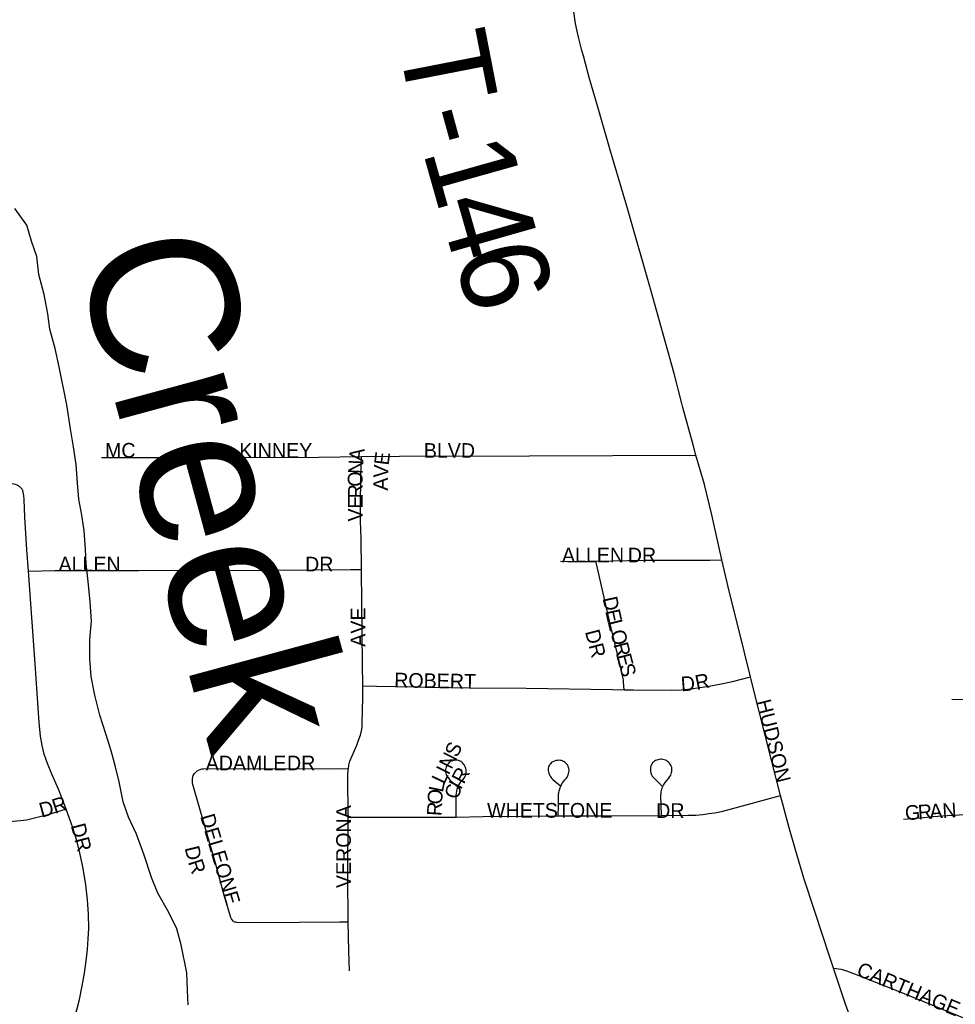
# Model space of a CAD drawing. Header units: feet. Extents: x 2113747 to 2516209, y 960708 to 1356798.
# Tile 71 of 206: x 2279089 to 2282279, y 1154290 to 1157646. Entities that reach past the tile are written whole.
import ezdxf

# ---------------------------------------------------------------- set-up
doc = ezdxf.new("R2010")
doc.units = ezdxf.units.FT
doc.header["$LTSCALE"] = 50
doc.header["$MEASUREMENT"] = 0
for name, color, linetype in [('0_Xref', 7, 'Continuous'), ('GM_X_City_Street', 251, 'Continuous'), ('GM_X_City_Street_Text', 251, 'Continuous'), ('GM_X_Minor_River', 5, 'Continuous'), ('GM_X_Minor_River_Text', 5, 'Continuous'), ('GM_X_Township_Road', 4, 'Continuous'), ('GM_X_Township_Road_Text', 4, 'Continuous')]:
    doc.layers.add(name, color=color, linetype=linetype)
doc.styles.add('Styledgn030', font='dgn030.shx')
doc.styles.add('Styledgn031', font='dgn031.shx')

# ---------------------------------------------------------------- blocks, each defined once
blk = doc.blocks.new('POR')
at = {"layer": 'GM_X_City_Street', "flags": 128}
for points in [[(2281394.6, 1156162), (2281385.5, 1156197), (2281350.1, 1156324.7), (2281346.8, 1156337.7)], [(2279368.5, 1156153.3), (2279833.3, 1156154.2), (2280107.5, 1156155.5), (2280255, 1156156.9)], [(2280251.5, 1155936.9), (2280251, 1155992.5), (2280252.1, 1156084.9), (2280253, 1156123.9), (2280255, 1156156.9)], [(2280255, 1156156.9), (2280384.6, 1156158.2), (2280827.5, 1156159.8), (2281394.6, 1156162)], [(2281483.2, 1155805.3), (2281448.4, 1155957.8), (2281423.5, 1156061.5), (2281394.6, 1156162)], [(2279119, 1155766.2), (2279113.6, 1155839), (2279107.2, 1155950.6), (2279104.3, 1156010.5), (2279103.2, 1156023.8), (2279102.7, 1156030.1), (2279101.5, 1156035.9), (2279099.7, 1156041.2), (2279097.5, 1156045.6), (2279094.9, 1156049.3), (2279091.4, 1156053), (2279088.4, 1156055.4), (2279084.5, 1156057.7), (2279080.2, 1156059.9), (2279074.7, 1156061.7), (2279069.8, 1156063), (2279063.7, 1156063.6), (2279054.8, 1156063.5), (2278765.7, 1156042.8), (2278740.3, 1156042.1), (2278715.8, 1156041.4)], [(2279247.7, 1154955.4), (2279181.6, 1154934.7), (2279149.2, 1154926), (2279112.1, 1154917.6), (2279091.9, 1154914.6), (2279067.4, 1154912.7), (2278875.3, 1154901.9), (2278863.2, 1154901.3), (2278856.2, 1154901.1), (2278851.1, 1154901.4), (2278845.1, 1154902.6), (2278840.2, 1154904.3), (2278835.4, 1154906.3), (2278830.2, 1154910), (2278826, 1154914.1), (2278823.1, 1154918.1), (2278820.6, 1154923.2), (2278818.8, 1154928.5), (2278812.3, 1154959.7), (2278786.8, 1155083.4), (2278779, 1155174.9), (2278772.4, 1155291.6), (2278723.6, 1155955.2), (2278715.8, 1156041.4)], [(2280254.1, 1155771.7), (2280252.9, 1155877.2), (2280251.5, 1155936.9)], [(2281053.9, 1155800.6), (2281216.6, 1155804.2), (2281442.2, 1155804.1), (2281483.2, 1155805.3)], [(2281580.2, 1155406.1), (2281537.3, 1155581.5), (2281508.3, 1155697.7), (2281483.2, 1155805.3)], [(2279119, 1155766.2), (2279209.2, 1155768.2), (2279494.2, 1155768), (2279956.8, 1155770.1), (2280216.5, 1155771.5), (2280254.1, 1155771.7)], [(2280259.2, 1155375.7), (2280257.5, 1155451), (2280255.3, 1155655.8), (2280254.1, 1155771.7)], [(2280933.4, 1155800.1), (2280956.4, 1155799.5), (2281024.8, 1155799.5), (2281053.9, 1155800.6)], [(2281150.4, 1155361.9), (2281148.2, 1155387.8), (2281147.3, 1155396), (2281145.6, 1155404.5), (2281136.9, 1155441.4), (2281101.4, 1155591.4), (2281058.6, 1155776.4), (2281053.9, 1155800.6)], [(2279247.7, 1154955.4), (2279221.4, 1155023.3), (2279199, 1155074.3), (2279183.6, 1155110.8), (2279173.1, 1155142.4), (2279165.9, 1155171.4), (2279160.7, 1155204.2), (2279156.2, 1155250.2), (2279142.5, 1155450.6), (2279119, 1155766.2)], [(2281150.4, 1155361.9), (2281181.5, 1155361.5), (2281311.8, 1155360.2), (2281345.1, 1155361.3), (2281377.4, 1155364.9), (2281407.5, 1155369.1), (2281440, 1155374.6), (2281480.3, 1155382.4), (2281518.8, 1155390.4), (2281580.2, 1155406.1)], [(2281683.4, 1155001.4), (2281652.1, 1155121.5), (2281589.2, 1155368), (2281580.2, 1155406.1)], [(2280209.7, 1155092.4), (2280211.6, 1155105.1), (2280214.6, 1155118.2), (2280238.5, 1155173), (2280242.4, 1155183.4), (2280247.1, 1155195.3), (2280251, 1155207.3), (2280254.4, 1155221.9), (2280256.6, 1155233.9), (2280257.3, 1155247.9), (2280258.6, 1155335.4), (2280259.2, 1155375.7)], [(2280259.2, 1155375.7), (2280305.2, 1155374.7), (2280621, 1155368.7), (2280816.2, 1155367.1), (2281109.8, 1155362.8), (2281150.4, 1155361.9)], [(2282266.5, 1155330), (2282502.1, 1155328.1), (2282985.3, 1155330.5), (2283262.8, 1155334.8), (2283294.5, 1155335.6), (2283313.3, 1155335.8), (2283327.5, 1155335.1), (2283340.9, 1155333.4), (2283350.4, 1155331.2), (2283359.7, 1155328.5), (2283384.3, 1155319.7), (2283571.5, 1155243.8), (2283606.5, 1155229.6)], [(2280577.1, 1154928.1), (2280577, 1154950.4), (2280576.7, 1154982.5), (2280577.7, 1155002.5), (2280580.6, 1155022.7), (2280584.1, 1155032.7), (2280589.6, 1155042), (2280593.5, 1155047.5), (2280596.8, 1155051.6), (2280600.9, 1155055.7), (2280603.9, 1155059.8), (2280606.4, 1155063.7), (2280608.2, 1155067.5), (2280609.8, 1155071.7), (2280610.6, 1155075.8), (2280611.4, 1155080), (2280611.3, 1155084.4), (2280611, 1155088.9), (2280610.1, 1155093.1), (2280609.1, 1155097.1), (2280607.2, 1155101.3), (2280605.2, 1155105.1), (2280602.5, 1155108.6), (2280599.5, 1155112.2), (2280596.3, 1155114.7), (2280592.7, 1155117.5), (2280589, 1155119.3), (2280584.9, 1155120.9), (2280581, 1155121.6), (2280576.6, 1155121.8), (2280572.5, 1155121.8), (2280568, 1155121), (2280564.3, 1155119.8), (2280560.4, 1155118.2), (2280557.2, 1155116.1), (2280553.1, 1155113.4), (2280550, 1155109.8), (2280547.4, 1155106.8), (2280545.1, 1155102.8), (2280543, 1155099), (2280541.8, 1155094.7), (2280540.7, 1155090.5), (2280540.6, 1155086.2), (2280540.7, 1155081.8), (2280541.5, 1155077.9), (2280543, 1155073.6), (2280544.7, 1155070.1), (2280546.9, 1155065.8), (2280549.5, 1155062.6), (2280551.9, 1155059.2), (2280554.6, 1155056.2), (2280560.4, 1155050.4), (2280582.8, 1155031.3)], [(2280925.2, 1154931.7), (2280925.7, 1154968.7), (2280926.1, 1155000), (2280926.5, 1155005.2), (2280927.3, 1155010.5), (2280928.5, 1155017.8), (2280930.2, 1155024.1), (2280935.4, 1155037), (2280940, 1155044.3), (2280943.9, 1155049.9), (2280947.8, 1155054.7), (2280952.9, 1155061.1), (2280955.2, 1155064.5), (2280957.6, 1155068.6), (2280959.3, 1155072.3), (2280960.7, 1155076.6), (2280961.7, 1155080.8), (2280962, 1155085), (2280962.2, 1155089), (2280961.4, 1155093.4), (2280960.4, 1155097.3), (2280958.7, 1155101.5), (2280956.8, 1155105.5), (2280954.3, 1155108.7), (2280951.3, 1155111.8), (2280948.2, 1155114.6), (2280944.6, 1155117.2), (2280940.9, 1155118.8), (2280936.8, 1155120.3), (2280932.8, 1155121), (2280928.5, 1155121.4), (2280924.2, 1155121.2), (2280918.5, 1155120.5), (2280912.7, 1155118.9), (2280909, 1155117.2), (2280904.8, 1155115.1), (2280901.4, 1155112.7), (2280898.5, 1155109.7), (2280895.9, 1155106.4), (2280893.9, 1155102.7), (2280892.3, 1155099.2), (2280891.4, 1155094.7), (2280890.9, 1155090.3), (2280891.2, 1155086.3), (2280891.8, 1155081.6), (2280893.1, 1155077.8), (2280895.6, 1155071.9), (2280897.9, 1155067), (2280900.5, 1155063.4), (2280903.5, 1155059.4), (2280907, 1155055.8), (2280933.4, 1155034.8)], [(2281277.3, 1154933.3), (2281276.2, 1154970.2), (2281275.4, 1154996.7), (2281276.5, 1155013.6), (2281279.7, 1155027.3), (2281284.1, 1155037), (2281290, 1155045.8), (2281296.4, 1155053.7), (2281301.8, 1155060.2), (2281305.7, 1155066.1), (2281308.5, 1155071.1), (2281310.3, 1155075.2), (2281311.4, 1155079.6), (2281312.2, 1155083.4), (2281312.7, 1155088.3), (2281312.7, 1155092.5), (2281312, 1155096.8), (2281310.7, 1155101.2), (2281309.1, 1155104.6), (2281306.8, 1155108.4), (2281304.1, 1155111.7), (2281300.9, 1155115.3), (2281298.1, 1155117.7), (2281294, 1155120.3), (2281290.3, 1155122), (2281286.4, 1155123.4), (2281282, 1155124.4), (2281277.7, 1155124.9), (2281273.3, 1155124.9), (2281269, 1155124.5), (2281264.7, 1155123.5), (2281260.8, 1155122.3), (2281256.6, 1155120.4), (2281253.2, 1155118.2), (2281249.8, 1155115.3), (2281246.9, 1155112.3), (2281244.5, 1155108.7), (2281242.5, 1155104.9), (2281241, 1155100.9), (2281239.9, 1155096.5), (2281239.5, 1155092.3), (2281239.5, 1155087.8), (2281239.7, 1155083.5), (2281240.5, 1155079.1), (2281241.7, 1155075.3), (2281243.4, 1155071.5), (2281245.9, 1155067.6), (2281280.9, 1155032.2)], [(2279818.3, 1154572.1), (2279815.7, 1154574.7), (2279813.3, 1154577.7), (2279811.4, 1154581), (2279809.6, 1154585.2), (2279788, 1154656.9), (2279757, 1154770.3), (2279679.7, 1155038.4), (2279678.7, 1155044.6), (2279678.3, 1155049.7), (2279678.5, 1155055), (2279678.9, 1155059.6), (2279679.7, 1155064.4), (2279681.2, 1155069.3)], [(2279681.2, 1155069.3), (2279682.9, 1155073.1), (2279685.8, 1155077), (2279689.9, 1155081.4), (2279694.2, 1155085.1), (2279698.8, 1155088.1), (2279704.5, 1155090.6), (2279709.8, 1155092), (2279715.9, 1155092.5), (2279859.4, 1155093.5), (2280057.1, 1155092.9), (2280175.1, 1155093.5), (2280209.7, 1155092.4)], [(2280208.6, 1154927.7), (2280208, 1155068.5), (2280209.6, 1155091.8), (2280209.7, 1155092.4)], [(2281277.3, 1154933.3), (2281368.3, 1154934), (2281393.8, 1154934.8), (2281417.8, 1154936.9), (2281438.4, 1154939.6), (2281458.9, 1154942.9), (2281481.7, 1154947.1), (2281503.5, 1154952.7), (2281633.4, 1154987.9), (2281683.4, 1155001.4)], [(2281863.6, 1154412.5), (2281850, 1154453.3), (2281800.1, 1154605.4), (2281762.5, 1154720.1), (2281733.5, 1154816), (2281712.8, 1154890.7), (2281683.4, 1155001.4)], [(2279203.4, 1154056.4), (2279233, 1154121.1), (2279258.9, 1154184), (2279268.4, 1154215.3), (2279276.9, 1154245.8), (2279285.5, 1154275.7), (2279292.8, 1154306.2), (2279302.6, 1154352.5), (2279309.9, 1154395.9), (2279315.8, 1154437.8), (2279320.3, 1154476.4), (2279323.2, 1154512.6), (2279324.6, 1154548.2), (2279324, 1154596.7), (2279320.5, 1154645.5), (2279314.5, 1154697.4), (2279305.6, 1154752.3), (2279293.9, 1154806.5), (2279283.6, 1154847.7), (2279269, 1154894.5), (2279247.7, 1154955.4)], [(2280577.1, 1154928.1), (2280669.1, 1154929.5), (2280925.2, 1154931.7)], [(2280925.2, 1154931.7), (2281104.6, 1154932), (2281277.3, 1154933.3)], [(2282102, 1154920.8), (2282160.7, 1154925.1), (2282203.1, 1154929.7), (2282252.3, 1154933.6), (2282311.4, 1154936.7), (2282390.5, 1154938.5), (2282420.5, 1154937.6), (2282435.6, 1154935.9), (2282451.1, 1154933), (2282472.4, 1154927.3), (2282921.1, 1154769.6), (2283318, 1154630.3), (2283362.6, 1154613.7)], [(2280209, 1154570.6), (2280208.5, 1154727.2), (2280208.6, 1154927.7)], [(2280208.6, 1154927.7), (2280253.3, 1154927.3), (2280422.4, 1154927.7), (2280577.1, 1154928.1)], [(2279818.3, 1154572.1), (2279821.1, 1154570.8), (2279824.6, 1154570.2), (2279828.9, 1154569.7), (2279886.5, 1154568.4), (2280042.2, 1154569.4), (2280180.1, 1154570.4), (2280209, 1154570.6)], [(2280213.2, 1154403.7), (2280211.5, 1154472.3), (2280209, 1154570.6)], [(2281863.6, 1154412.5), (2281890, 1154408.9), (2281908.1, 1154404), (2281934.9, 1154393.6), (2282099, 1154328.4), (2282332, 1154233.7), (2282676.5, 1154098.9), (2282727.6, 1154078.6), (2282989.7, 1153976), (2283060.4, 1153947.4), (2283093.4, 1153934)], [(2281917.9, 1154252.8), (2281904.4, 1154290.5), (2281863.6, 1154412.5)]]:
    blk.add_lwpolyline(points, dxfattribs=at)
at = {"layer": 'GM_X_Minor_River', "flags": 128}
blk.add_lwpolyline([(2279663.6, 1154288.3), (2279661.2, 1154338.3), (2279658.7, 1154396.4), (2279640, 1154492.4), (2279625.6, 1154546.3), (2279597.2, 1154602.2), (2279560.7, 1154668), (2279538.3, 1154721.9), (2279513.8, 1154797.8), (2279487.2, 1154869.7), (2279460.8, 1154927.6), (2279442.4, 1154979.5), (2279427.9, 1155047.5), (2279415.5, 1155099.4), (2279401.1, 1155153.4), (2279382.7, 1155211.3), (2279362.2, 1155275.2), (2279345.7, 1155343.2), (2279333.2, 1155407.2), (2279328.7, 1155467.2), (2279328.2, 1155533.3), (2279333.7, 1155595.4), (2279329.2, 1155661.5), (2279322.7, 1155731.5), (2279316.2, 1155791.6), (2279313.8, 1155841.6), (2279309.3, 1155903.6), (2279300.9, 1155957.6), (2279290.5, 1156011.6), (2279286.1, 1156067.7), (2279281.6, 1156129.7), (2279273.1, 1156189.7), (2279262.7, 1156251.7), (2279250, 1156333.7), (2279225.1, 1156457.7), (2279210.6, 1156525.7), (2279192.1, 1156591.6), (2279185.7, 1156643.6), (2279173.2, 1156709.6), (2279154.7, 1156777.6), (2279148.2, 1156839.6), (2279129.8, 1156891.5), (2279113.4, 1156945.4), (2279073, 1157003.2)], dxfattribs=at)
at = {"layer": 'GM_X_Township_Road', "flags": 128}
for points in [[(2281010.9, 1157522.8), (2281006, 1157541), (2280995.3, 1157582.2), (2280989.2, 1157607.5), (2280984.2, 1157633.2), (2280979, 1157665.7), (2280972.8, 1157717.8), (2280967, 1157789.8), (2280959.9, 1157910.9), (2280938.8, 1158205.8)], [(2281346.8, 1156337.7), (2281320.8, 1156440.7), (2281239.9, 1156729.1), (2281158.7, 1157010.2), (2281103.9, 1157198.8), (2281064, 1157337.1), (2281030.9, 1157449.8), (2281010.9, 1157522.8)]]:
    blk.add_lwpolyline(points, dxfattribs=at)
at = {"layer": 'GM_X_City_Street_Text', "char_height": 50, "attachment_point": 7, "line_spacing_factor": 0.8, "style": 'Styledgn030'}
for s, insert, rotation in [('{\\Fdgn000|c0;\\C256;MC}', (2279380.2, 1156152.7), 0), ('{\\Fdgn000|c0;\\C256;KINNEY}', (2279837.8, 1156152.7), 0), ('{\\Fdgn000|c0;\\C256;A}', (2280260.5, 1156138.6), 83.1216), ('{\\Fdgn000|c0;\\C256;BLVD}', (2280467, 1156152.7), 0), ('{\\Fdgn000|c0;\\C256;N}', (2280258.6, 1156096.8), 87.2882), ('{\\Fdgn000|c0;\\C256;E}', (2280346.8, 1156125.3), 82.8513), ('{\\Fdgn000|c0;\\C256;V}', (2280344.7, 1156083.5), 87.0044), ('{\\Fdgn000|c0;\\C256;O}', (2280258.6, 1156054.2), 89.9478), ('{\\Fdgn000|c0;\\C256;A}', (2280344.5, 1156040.9), 89.7595), ('{\\Fdgn000|c0;\\C256;R}', (2280258.6, 1156014.6), 89.9466), ('{\\Fdgn000|c0;\\C256;E}', (2280258.5, 1155979.4), 89.9453), ('{\\Fdgn000|c0;\\C256;V}', (2280258.5, 1155935.4), 89.9563), ('{\\Fdgn000|c0;\\C256;ALLEN}', (2280937.8, 1155796.2), 0), ('{\\Fdgn000|c0;\\C256;DR}', (2281162.2, 1155796.2), 0), ('{\\Fdgn000|c0;\\C256;ALLEN}', (2279221.8, 1155765.4), 0), ('{\\Fdgn000|c0;\\C256;DR}', (2280062.2, 1155765.4), 0), ('{\\Fdgn000|c0;\\C256;D}', (2281076.1, 1155674.4), 281.9314), ('{\\Fdgn000|c0;\\C256;E}', (2281085.2, 1155630.9), 282.2641), ('{\\Fdgn000|c0;\\C256;AVE}', (2280267.3, 1155508.6), 90), ('{\\Fdgn000|c0;\\C256;L}', (2281093.2, 1155594.5), 283.8961), ('{\\Fdgn000|c0;\\C256;DR}', (2281015.9, 1155560), 284.7458), ('{\\Fdgn000|c0;\\C256;O}', (2281101.9, 1155559.5), 284.646), ('{\\Fdgn000|c0;\\C256;R}', (2281113, 1155516.9), 284.6702), ('{\\Fdgn000|c0;\\C256;E}', (2281123.1, 1155478.5), 284.6965), ('{\\Fdgn000|c0;\\C256;S}', (2281132, 1155444.5), 284.6921), ('{\\Fdgn000|c0;\\C256;ROBERT}', (2280365.7, 1155369.5), 358.959), ('{\\Fdgn000|c0;\\C256;D}', (2281344.8, 1155356.4), 4.2881), ('{\\Fdgn000|c0;\\C256;R}', (2281397.2, 1155360.9), 11.3195), ('{\\Fdgn000|c0;\\C256;HUDSON}', (2281599.8, 1155322.1), 284.0363), ('{\\Fdgn000|c0;\\C256;S}', (2280580.9, 1155127.7), 63.4534), ('{\\Fdgn000|c0;\\C256;ADAMLE}', (2279723.4, 1155087.3), 0), ('{\\Fdgn000|c0;\\C256;DR}', (2280000.6, 1155087.3), 0), ('{\\Fdgn000|c0;\\C256;N}', (2280561.2, 1155088.4), 63.4347), ('{\\Fdgn000|c0;\\C256;I}', (2280551.3, 1155068.7), 63.3958), ('{\\Fdgn000|c0;\\C256;L}', (2280536.5, 1155037.4), 64.5836), ('{\\Fdgn000|c0;\\C256;R}', (2280603.3, 1155037.8), 62.186), ('{\\Fdgn000|c0;\\C256;L}', (2280531.8, 1155009.8), 78.6686), ('{\\Fdgn000|c0;\\C256;C}', (2280585.5, 1154986.1), 75.0154), ('{\\Fdgn000|c0;\\C256;I}', (2280593.5, 1155018.6), 63.0439), ('{\\Fdgn000|c0;\\C256;R}', (2279209.4, 1154938.4), 18.1633), ('{\\Fdgn000|c0;\\C256;O}', (2280529.5, 1154969.8), 86.2323), ('{\\Fdgn000|c0;\\C256;D}', (2279163.6, 1154925.7), 15.351), ('{\\Fdgn000|c0;\\C256;R}', (2280526.8, 1154930.3), 86.2085), ('{\\Fdgn000|c0;\\C256;WHETSTONE}', (2280682.6, 1154925.1), 0), ('{\\Fdgn000|c0;\\C256;DR}', (2281259, 1154925.1), 0), ('{\\Fdgn000|c0;\\C256;G}', (2282108.7, 1154916.4), 3.6963), ('{\\Fdgn000|c0;\\C256;R}', (2282152.7, 1154919.2), 3.7107), ('{\\Fdgn000|c0;\\C256;A}', (2282192.2, 1154921.8), 3.6963), ('{\\Fdgn000|c0;\\C256;N}', (2282236.1, 1154924.6), 3.705), ('{\\Fdgn000|c0;\\C256;DELEONE}', (2279703.4, 1154930.2), 286.4392), ('{\\Fdgn000|c0;\\C256;VERONA}', (2280218.9, 1154685.8), 90), ('{\\Fdgn000|c0;\\C256;DR}', (2279263.2, 1154899.3), 284.7413), ('{\\Fdgn000|c0;\\C256;D}', (2279651.3, 1154823), 283.432), ('{\\Fdgn000|c0;\\C256;R}', (2279663, 1154774.9), 287.9204), ('{\\Fdgn000|c0;\\C256;CARTHAGE}', (2281938.3, 1154388.9), 337.4969)]:
    blk.add_mtext(s, dxfattribs=dict(at, insert=insert, rotation=rotation))
at = {"layer": 'GM_X_Minor_River_Text', "insert": (2279269.4, 1156850.2), "char_height": 500.256, "attachment_point": 7, "rotation": 285.1699, "line_spacing_factor": 0.8, "style": 'Styledgn031'}
blk.add_mtext('{\\Fdgn000|c0;\\C256;Creek}', dxfattribs=at)
at = {"layer": 'GM_X_Township_Road_Text', "char_height": 300, "attachment_point": 7, "line_spacing_factor": 0.8, "style": 'Styledgn030'}
for s, insert, rotation in [('{\\Fdgn000|c0;\\C256;T}', (2280378.6, 1157573.4), 281.0175), ('{\\Fdgn000|c0;\\C256;-}', (2280428.7, 1157322.3), 285.2759), ('{\\Fdgn000|c0;\\C256;1}', (2280462.1, 1157200), 285.7454), ('{\\Fdgn000|c0;\\C256;4}', (2280512.7, 1157020.6), 285.965), ('{\\Fdgn000|c0;\\C256;6}', (2280563.6, 1156842.5), 286.0185)]:
    blk.add_mtext(s, dxfattribs=dict(at, insert=insert, rotation=rotation))

msp = doc.modelspace()

# ---------------------------------------------------------------- block references
at = {"layer": '0_Xref'}
msp.add_blockref('POR', (0, 0), dxfattribs=at)

doc.saveas('drawing.dxf')
